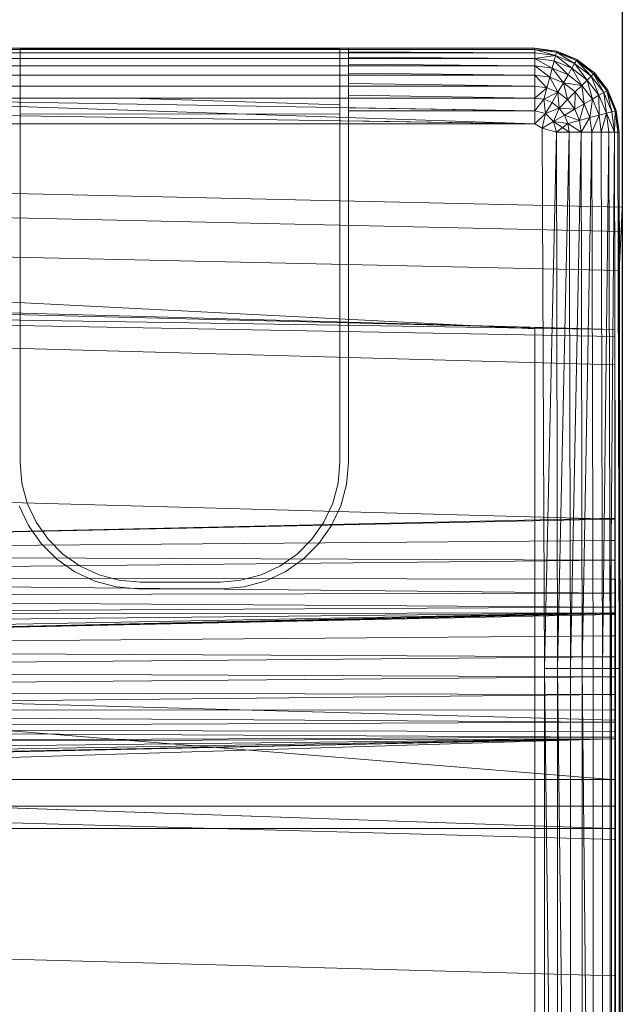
# Model space of a CAD drawing. Header units: metres. Extents: x 391.1 to 427.5, y 12.8 to 28.4.
# Tile 138 of 149: x 407.072 to 407.177, y 27.359 to 27.531. Entities that reach past the tile are written whole.
import ezdxf

# ---------------------------------------------------------------- set-up
doc = ezdxf.new("R2010")
doc.units = ezdxf.units.M
for name, color, linetype, lineweight in [('A-DETL-____-MBND', 7, 'Continuous', 18), ('A-WALL-____-MCUT', 7, 'Continuous', 25), ('A-WALL-____-OTLN', 7, 'Continuous', 25)]:
    doc.layers.add(name, color=color, linetype=linetype, lineweight=lineweight)

# ---------------------------------------------------------------- blocks, each defined once
blk = doc.blocks.new('Family - Evans PA-152028-03_TEL_P0A')
at = {"layer": 'A-WALL-____-MCUT', "color": 253, "true_color": 0xaaaaaa}
blk.add_line((0, 0), (0.8, 0), dxfattribs=at)
at = {"layer": 'A-WALL-____-OTLN', "color": 253, "true_color": 0xaaaaaa}
blk.add_line((0, 0), (0.8, 0), dxfattribs=at)
at = {"layer": 'A-WALL-____-OTLN', "color": 253, "lineweight": 18, "true_color": 0xaaaaaa}
blk.add_line((0, 0), (1.66046, 0), dxfattribs=at)
blk = doc.blocks.new('Family - Inodor PA-152420-03_TEL_P0A')
at = {"layer": 'A-DETL-____-MBND', "color": 253, "true_color": 0xaaaaaa}
for p, q in [((0.57723, 0.40291), (0.71226, 0.40291)), ((0.57723, 0.40291), (0.71226, 0.40291)), ((0.57723, 0.40291), (0.71226, 0.40291)), ((0.71226, 0.40291), (0.57723, 0.40291)), ((0.71226, 0.40271), (0.57723, 0.40271)), ((0.71226, 0.40211), (0.57723, 0.40211)), ((0.62119, 0.4029), (0.67979, 0.4029)), ((0.62265, 0.40271), (0.62265, 0.40281)), ((0.62265, 0.40281), (0.62265, 0.33079)), ((0.62265, 0.40281), (0.67833, 0.40281)), ((0.62265, 0.40211), (0.62265, 0.40271)), ((0.67833, 0.40271), (0.62265, 0.40271)), ((0.62265, 0.40114), (0.62265, 0.40211)), ((0.67833, 0.40211), (0.62265, 0.40211)), ((0.67833, 0.33079), (0.67833, 0.40281)), ((0.67833, 0.40281), (0.67833, 0.40271)), ((0.67833, 0.40271), (0.67833, 0.40211)), ((0.67833, 0.40211), (0.67833, 0.40114)), ((0.67979, 0.4029), (0.67979, 0.40275)), ((0.71226, 0.40271), (0.67979, 0.40275)), ((0.67979, 0.40275), (0.71226, 0.40271)), ((0.67979, 0.40275), (0.67979, 0.40271)), ((0.71226, 0.40271), (0.67979, 0.40271)), ((0.67979, 0.40271), (0.71226, 0.40271)), ((0.67979, 0.40271), (0.67979, 0.40225)), ((0.67979, 0.40225), (0.71226, 0.40211)), ((0.67979, 0.40225), (0.71226, 0.40211)), ((0.67979, 0.40225), (0.67979, 0.40211)), ((0.71226, 0.40211), (0.67979, 0.40211)), ((0.67979, 0.40211), (0.71226, 0.40211)), ((0.67979, 0.40211), (0.67979, 0.40137)), ((0.67979, 0.40137), (0.71226, 0.40114)), ((0.67979, 0.40137), (0.71226, 0.40114)), ((0.67979, 0.40137), (0.67979, 0.40114)), ((0.71226, 0.40291), (0.71226, 0.40271)), ((0.71226, 0.40291), (0.71605, 0.40241)), ((0.71226, 0.40291), (0.71605, 0.40241)), ((0.71226, 0.40291), (0.71605, 0.40241)), ((0.71226, 0.40291), (0.71226, 0.40271)), ((0.71226, 0.40291), (0.716, 0.40221)), ((0.71226, 0.40291), (0.71226, 0.40271)), ((0.71226, 0.40291), (0.71605, 0.40241)), ((0.71226, 0.40291), (0.716, 0.40221)), ((0.716, 0.40221), (0.71226, 0.40271)), ((0.71226, 0.40271), (0.71226, 0.40211)), ((0.716, 0.40221), (0.71226, 0.40271)), ((0.71226, 0.40271), (0.71226, 0.40211)), ((0.71226, 0.40271), (0.716, 0.40221)), ((0.71226, 0.40271), (0.71584, 0.40164)), ((0.71226, 0.40271), (0.71584, 0.40164)), ((0.71226, 0.40271), (0.71226, 0.40211)), ((0.71584, 0.40164), (0.71226, 0.40211)), ((0.71226, 0.40211), (0.71226, 0.40114)), ((0.71584, 0.40164), (0.71226, 0.40211)), ((0.71226, 0.40211), (0.71226, 0.40114)), ((0.71226, 0.40211), (0.71584, 0.40164)), ((0.71226, 0.40211), (0.71226, 0.40114)), ((0.71584, 0.40164), (0.71226, 0.40114)), ((0.71584, 0.40164), (0.71226, 0.40114)), ((0.71584, 0.40164), (0.71559, 0.4007)), ((0.71584, 0.40164), (0.71559, 0.4007)), ((0.71584, 0.40164), (0.71559, 0.4007)), ((0.716, 0.40221), (0.71584, 0.40164)), ((0.716, 0.40221), (0.71584, 0.40164)), ((0.716, 0.40221), (0.71584, 0.40164)), ((0.71918, 0.40025), (0.71584, 0.40164)), ((0.71918, 0.40025), (0.71584, 0.40164)), ((0.71584, 0.40164), (0.7187, 0.39941)), ((0.71584, 0.40164), (0.71918, 0.40025)), ((0.71584, 0.40164), (0.7187, 0.39941)), ((0.71605, 0.40241), (0.716, 0.40221)), ((0.71605, 0.40241), (0.716, 0.40221)), ((0.71605, 0.40241), (0.716, 0.40221)), ((0.71948, 0.40077), (0.716, 0.40221)), ((0.71958, 0.40094), (0.716, 0.40221)), ((0.716, 0.40221), (0.71918, 0.40025)), ((0.716, 0.40221), (0.71958, 0.40094)), ((0.716, 0.40221), (0.71948, 0.40077)), ((0.716, 0.40221), (0.71948, 0.40077)), ((0.716, 0.40221), (0.71918, 0.40025)), ((0.71605, 0.40241), (0.71958, 0.40094)), ((0.71605, 0.40241), (0.71958, 0.40094)), ((0.71605, 0.40241), (0.71958, 0.40094)), ((0.71605, 0.40241), (0.71958, 0.40094)), ((0.71226, 0.40114), (0.57723, 0.40114)), ((0.71226, 0.39982), (0.57723, 0.39982)), ((0.62265, 0.39982), (0.62265, 0.40114)), ((0.67833, 0.40114), (0.62265, 0.40114)), ((0.62265, 0.39819), (0.62265, 0.39982)), ((0.67833, 0.39982), (0.62265, 0.39982)), ((0.67833, 0.40114), (0.67833, 0.39982)), ((0.67833, 0.39982), (0.67833, 0.39819)), ((0.71226, 0.40114), (0.67979, 0.40114)), ((0.67979, 0.40114), (0.71226, 0.40114)), ((0.67979, 0.40114), (0.67979, 0.40013)), ((0.67979, 0.40013), (0.71226, 0.39982)), ((0.67979, 0.40013), (0.71226, 0.39982)), ((0.67979, 0.40013), (0.67979, 0.39982)), ((0.71226, 0.39982), (0.67979, 0.39982)), ((0.67979, 0.39982), (0.71226, 0.39982)), ((0.67979, 0.39982), (0.67979, 0.39858)), ((0.71559, 0.4007), (0.71226, 0.40114)), ((0.71226, 0.40114), (0.71226, 0.39982)), ((0.71559, 0.4007), (0.71226, 0.40114)), ((0.71226, 0.40114), (0.71226, 0.39982)), ((0.71226, 0.40114), (0.71559, 0.4007)), ((0.71226, 0.40114), (0.71525, 0.39942)), ((0.71226, 0.40114), (0.71525, 0.39942)), ((0.71226, 0.40114), (0.71226, 0.39982)), ((0.71525, 0.39942), (0.71226, 0.39982)), ((0.71226, 0.39982), (0.71226, 0.39819)), ((0.71525, 0.39942), (0.71226, 0.39982)), ((0.71226, 0.39982), (0.71226, 0.39819)), ((0.71226, 0.39982), (0.71525, 0.39942)), ((0.71226, 0.39982), (0.71483, 0.39785)), ((0.71226, 0.39982), (0.71483, 0.39785)), ((0.71226, 0.39982), (0.71226, 0.39819)), ((0.71559, 0.4007), (0.71525, 0.39942)), ((0.71559, 0.4007), (0.71525, 0.39942)), ((0.71559, 0.4007), (0.71525, 0.39942)), ((0.7187, 0.39941), (0.71559, 0.4007)), ((0.7187, 0.39941), (0.71559, 0.4007)), ((0.71559, 0.4007), (0.71804, 0.39827)), ((0.71559, 0.4007), (0.7187, 0.39941)), ((0.71559, 0.4007), (0.71804, 0.39827)), ((0.71918, 0.40025), (0.7187, 0.39941)), ((0.71918, 0.40025), (0.7187, 0.39941)), ((0.71918, 0.40025), (0.7187, 0.39941)), ((0.71948, 0.40077), (0.71918, 0.40025)), ((0.71948, 0.40077), (0.71918, 0.40025)), ((0.71948, 0.40077), (0.71918, 0.40025)), ((0.72205, 0.39805), (0.71918, 0.40025)), ((0.72205, 0.39805), (0.71918, 0.40025)), ((0.71918, 0.40025), (0.72136, 0.39736)), ((0.71918, 0.40025), (0.72205, 0.39805)), ((0.71918, 0.40025), (0.72136, 0.39736)), ((0.71958, 0.40094), (0.71948, 0.40077)), ((0.71958, 0.40094), (0.71948, 0.40077)), ((0.71958, 0.40094), (0.71948, 0.40077)), ((0.72247, 0.39847), (0.71948, 0.40077)), ((0.72262, 0.39862), (0.71948, 0.40077)), ((0.71948, 0.40077), (0.72205, 0.39805)), ((0.71948, 0.40077), (0.72262, 0.39862)), ((0.71948, 0.40077), (0.72247, 0.39847)), ((0.71948, 0.40077), (0.72247, 0.39847)), ((0.71948, 0.40077), (0.72205, 0.39805)), ((0.71958, 0.40094), (0.72262, 0.39862)), ((0.71958, 0.40094), (0.72262, 0.39862)), ((0.71958, 0.40094), (0.72262, 0.39862)), ((0.71958, 0.40094), (0.72262, 0.39862)), ((0.71226, 0.39819), (0.57723, 0.39819)), ((0.62265, 0.39631), (0.62265, 0.39819)), ((0.67833, 0.39819), (0.62265, 0.39819)), ((0.67833, 0.39819), (0.67833, 0.39631)), ((0.67979, 0.39858), (0.71226, 0.39819)), ((0.67979, 0.39858), (0.71226, 0.39819)), ((0.67979, 0.39858), (0.67979, 0.39819)), ((0.71226, 0.39819), (0.67979, 0.39819)), ((0.67979, 0.39819), (0.71226, 0.39819)), ((0.67979, 0.39819), (0.67979, 0.39676)), ((0.71483, 0.39785), (0.71226, 0.39819)), ((0.71226, 0.39819), (0.71226, 0.39631)), ((0.71483, 0.39785), (0.71226, 0.39819)), ((0.71226, 0.39819), (0.71226, 0.39631)), ((0.71226, 0.39819), (0.71483, 0.39785)), ((0.71226, 0.39819), (0.71434, 0.39603)), ((0.71226, 0.39819), (0.71434, 0.39603)), ((0.71226, 0.39819), (0.71226, 0.39631)), ((0.71525, 0.39942), (0.71483, 0.39785)), ((0.71525, 0.39942), (0.71483, 0.39785)), ((0.71525, 0.39942), (0.71483, 0.39785)), ((0.71804, 0.39827), (0.71525, 0.39942)), ((0.71804, 0.39827), (0.71525, 0.39942)), ((0.71525, 0.39942), (0.71804, 0.39827)), ((0.71525, 0.39942), (0.71722, 0.39686)), ((0.71525, 0.39942), (0.71722, 0.39686)), ((0.71804, 0.39827), (0.71722, 0.39686)), ((0.71804, 0.39827), (0.71722, 0.39686)), ((0.71804, 0.39827), (0.71722, 0.39686)), ((0.7187, 0.39941), (0.71804, 0.39827)), ((0.7187, 0.39941), (0.71804, 0.39827)), ((0.7187, 0.39941), (0.71804, 0.39827)), ((0.72043, 0.39643), (0.71804, 0.39827)), ((0.72043, 0.39643), (0.71804, 0.39827)), ((0.71804, 0.39827), (0.72043, 0.39643)), ((0.72136, 0.39736), (0.7187, 0.39941)), ((0.72136, 0.39736), (0.7187, 0.39941)), ((0.7187, 0.39941), (0.72043, 0.39643)), ((0.7187, 0.39941), (0.72136, 0.39736)), ((0.7187, 0.39941), (0.72043, 0.39643)), ((0.72205, 0.39805), (0.72136, 0.39736)), ((0.72205, 0.39805), (0.72136, 0.39736)), ((0.72205, 0.39805), (0.72136, 0.39736)), ((0.72247, 0.39847), (0.72205, 0.39805)), ((0.72247, 0.39847), (0.72205, 0.39805)), ((0.72247, 0.39847), (0.72205, 0.39805)), ((0.72425, 0.39518), (0.72205, 0.39805)), ((0.72425, 0.39518), (0.72205, 0.39805)), ((0.72205, 0.39805), (0.72341, 0.3947)), ((0.72205, 0.39805), (0.72425, 0.39518)), ((0.72205, 0.39805), (0.72341, 0.3947)), ((0.72262, 0.39862), (0.72247, 0.39847)), ((0.72262, 0.39862), (0.72247, 0.39847)), ((0.72262, 0.39862), (0.72247, 0.39847)), ((0.72477, 0.39548), (0.72247, 0.39847)), ((0.72477, 0.39548), (0.72247, 0.39847)), ((0.72247, 0.39847), (0.72425, 0.39518)), ((0.72247, 0.39847), (0.72477, 0.39548)), ((0.72247, 0.39847), (0.72425, 0.39518)), ((0.72262, 0.39862), (0.72494, 0.39558)), ((0.72262, 0.39862), (0.72494, 0.39558)), ((0.72262, 0.39862), (0.72494, 0.39558)), ((0.72262, 0.39862), (0.72477, 0.39548)), ((0.72262, 0.39862), (0.72494, 0.39558)), ((0.72262, 0.39862), (0.72477, 0.39548)), ((0.71226, 0.39631), (0.57723, 0.39631)), ((0.62265, 0.39424), (0.62265, 0.39631)), ((0.67833, 0.39631), (0.62265, 0.39631)), ((0.67833, 0.39631), (0.67833, 0.39423)), ((0.67979, 0.39676), (0.71226, 0.39631)), ((0.67979, 0.39676), (0.71226, 0.39631)), ((0.67979, 0.39676), (0.67979, 0.39631)), ((0.71226, 0.39631), (0.67979, 0.39631)), ((0.67979, 0.39631), (0.71226, 0.39631)), ((0.67979, 0.39631), (0.67979, 0.39473)), ((0.71434, 0.39603), (0.71226, 0.39631)), ((0.71226, 0.39631), (0.71226, 0.39423)), ((0.71434, 0.39603), (0.71226, 0.39631)), ((0.71226, 0.39631), (0.71226, 0.39423)), ((0.71226, 0.39631), (0.71434, 0.39603)), ((0.71226, 0.39631), (0.71226, 0.39423)), ((0.71483, 0.39785), (0.71434, 0.39603)), ((0.71483, 0.39785), (0.71434, 0.39603)), ((0.71483, 0.39785), (0.71434, 0.39603)), ((0.71722, 0.39686), (0.71483, 0.39785)), ((0.71722, 0.39686), (0.71483, 0.39785)), ((0.71483, 0.39785), (0.71722, 0.39686)), ((0.71483, 0.39785), (0.71628, 0.39523)), ((0.71483, 0.39785), (0.71628, 0.39523)), ((0.71722, 0.39686), (0.71628, 0.39523)), ((0.71722, 0.39686), (0.71628, 0.39523)), ((0.71722, 0.39686), (0.71628, 0.39523)), ((0.71928, 0.39528), (0.71722, 0.39686)), ((0.72043, 0.39643), (0.71722, 0.39686)), ((0.71722, 0.39686), (0.72043, 0.39643)), ((0.71722, 0.39686), (0.71928, 0.39528)), ((0.71722, 0.39686), (0.71928, 0.39528)), ((0.71722, 0.39686), (0.71795, 0.39395)), ((0.71722, 0.39686), (0.71795, 0.39395)), ((0.72043, 0.39643), (0.71928, 0.39528)), ((0.72043, 0.39643), (0.71928, 0.39528)), ((0.72043, 0.39643), (0.71928, 0.39528)), ((0.72136, 0.39736), (0.72043, 0.39643)), ((0.72136, 0.39736), (0.72043, 0.39643)), ((0.72136, 0.39736), (0.72043, 0.39643)), ((0.72227, 0.39404), (0.72043, 0.39643)), ((0.72227, 0.39404), (0.72043, 0.39643)), ((0.72043, 0.39643), (0.72086, 0.39322)), ((0.72043, 0.39643), (0.72227, 0.39404)), ((0.72043, 0.39643), (0.72086, 0.39322)), ((0.72341, 0.3947), (0.72136, 0.39736)), ((0.72341, 0.3947), (0.72136, 0.39736)), ((0.72136, 0.39736), (0.72227, 0.39404)), ((0.72136, 0.39736), (0.72341, 0.3947)), ((0.72136, 0.39736), (0.72227, 0.39404)), ((0.67979, 0.39473), (0.71226, 0.39423)), ((0.67979, 0.39473), (0.71226, 0.39423)), ((0.67979, 0.39473), (0.67979, 0.39423)), ((0.71434, 0.39603), (0.71226, 0.39423)), ((0.71434, 0.39603), (0.71226, 0.39423)), ((0.7138, 0.39402), (0.71434, 0.39603)), ((0.71434, 0.39603), (0.7138, 0.39402)), ((0.71434, 0.39603), (0.7138, 0.39402)), ((0.71628, 0.39523), (0.7138, 0.39402)), ((0.71628, 0.39523), (0.7138, 0.39402)), ((0.71628, 0.39523), (0.71434, 0.39603)), ((0.71628, 0.39523), (0.71434, 0.39603)), ((0.71434, 0.39603), (0.71628, 0.39523)), ((0.71628, 0.39523), (0.71524, 0.39343)), ((0.71628, 0.39523), (0.71524, 0.39343)), ((0.71628, 0.39523), (0.71524, 0.39343)), ((0.71795, 0.39395), (0.71628, 0.39523)), ((0.71795, 0.39395), (0.71628, 0.39523)), ((0.71628, 0.39523), (0.71795, 0.39395)), ((0.71628, 0.39523), (0.71648, 0.39248)), ((0.71628, 0.39523), (0.71648, 0.39248)), ((0.71928, 0.39528), (0.71795, 0.39395)), ((0.71928, 0.39528), (0.71795, 0.39395)), ((0.71928, 0.39528), (0.71795, 0.39395)), ((0.71928, 0.39528), (0.71923, 0.39228)), ((0.71928, 0.39528), (0.71923, 0.39228)), ((0.72086, 0.39322), (0.71928, 0.39528)), ((0.72086, 0.39322), (0.71928, 0.39528)), ((0.71928, 0.39528), (0.72086, 0.39322)), ((0.72341, 0.3947), (0.72227, 0.39404)), ((0.72341, 0.3947), (0.72227, 0.39404)), ((0.72341, 0.3947), (0.72227, 0.39404)), ((0.72425, 0.39518), (0.72341, 0.3947)), ((0.72425, 0.39518), (0.72341, 0.3947)), ((0.72425, 0.39518), (0.72341, 0.3947)), ((0.7247, 0.39159), (0.72341, 0.3947)), ((0.7247, 0.39159), (0.72341, 0.3947)), ((0.72341, 0.3947), (0.72342, 0.39125)), ((0.72341, 0.3947), (0.7247, 0.39159)), ((0.72341, 0.3947), (0.72342, 0.39125)), ((0.72477, 0.39548), (0.72425, 0.39518)), ((0.72477, 0.39548), (0.72425, 0.39518)), ((0.72477, 0.39548), (0.72425, 0.39518)), ((0.72564, 0.39184), (0.72425, 0.39518)), ((0.72564, 0.39184), (0.72425, 0.39518)), ((0.72425, 0.39518), (0.7247, 0.39159)), ((0.72425, 0.39518), (0.72564, 0.39184)), ((0.72425, 0.39518), (0.7247, 0.39159)), ((0.72494, 0.39558), (0.72477, 0.39548)), ((0.72494, 0.39558), (0.72477, 0.39548)), ((0.72494, 0.39558), (0.72477, 0.39548)), ((0.72621, 0.392), (0.72477, 0.39548)), ((0.72621, 0.392), (0.72477, 0.39548)), ((0.72477, 0.39548), (0.72564, 0.39184)), ((0.72477, 0.39548), (0.72621, 0.392)), ((0.72477, 0.39548), (0.72564, 0.39184)), ((0.72494, 0.39558), (0.72641, 0.39205)), ((0.72494, 0.39558), (0.72641, 0.39205)), ((0.72494, 0.39558), (0.72641, 0.39205)), ((0.72494, 0.39558), (0.72621, 0.392)), ((0.72494, 0.39558), (0.72641, 0.39205)), ((0.72494, 0.39558), (0.72621, 0.392)), ((0.71226, 0.39423), (0.57723, 0.39423)), ((0.71226, 0.39201), (0.57723, 0.39423)), ((0.71226, 0.38973), (0.57723, 0.39423)), ((0.62265, 0.39149), (0.62265, 0.39424)), ((0.64166, 0.39423), (0.62265, 0.39424)), ((0.67833, 0.39307), (0.64166, 0.39423)), ((0.67833, 0.39423), (0.64166, 0.39423)), ((0.67833, 0.39423), (0.67833, 0.39307)), ((0.67833, 0.39307), (0.67833, 0.39144)), ((0.71226, 0.39423), (0.67979, 0.39423)), ((0.67979, 0.39423), (0.71226, 0.39423)), ((0.67979, 0.39423), (0.67979, 0.39254)), ((0.7138, 0.39402), (0.71226, 0.39423)), ((0.71226, 0.39423), (0.71226, 0.39201)), ((0.7138, 0.39402), (0.71226, 0.39423)), ((0.71226, 0.39423), (0.71226, 0.39201)), ((0.71226, 0.39423), (0.7138, 0.39402)), ((0.71226, 0.39423), (0.71226, 0.39201)), ((0.7138, 0.39402), (0.71226, 0.39201)), ((0.7138, 0.39402), (0.71226, 0.39201)), ((0.7138, 0.39402), (0.71226, 0.39201)), ((0.71524, 0.39343), (0.7138, 0.39402)), ((0.71413, 0.39151), (0.7138, 0.39402)), ((0.71524, 0.39343), (0.7138, 0.39402)), ((0.7138, 0.39402), (0.71524, 0.39343)), ((0.7138, 0.39402), (0.71413, 0.39151)), ((0.7138, 0.39402), (0.71413, 0.39151)), ((0.71524, 0.39343), (0.71413, 0.39151)), ((0.71524, 0.39343), (0.71413, 0.39151)), ((0.71524, 0.39343), (0.71413, 0.39151)), ((0.71648, 0.39248), (0.71524, 0.39343)), ((0.71648, 0.39248), (0.71524, 0.39343)), ((0.71524, 0.39343), (0.71648, 0.39248)), ((0.71795, 0.39395), (0.71648, 0.39248)), ((0.71795, 0.39395), (0.71648, 0.39248)), ((0.71795, 0.39395), (0.71648, 0.39248)), ((0.71923, 0.39228), (0.71795, 0.39395)), ((0.71923, 0.39228), (0.71795, 0.39395)), ((0.71795, 0.39395), (0.71923, 0.39228)), ((0.72086, 0.39322), (0.71923, 0.39228)), ((0.72086, 0.39322), (0.71923, 0.39228)), ((0.72086, 0.39322), (0.71923, 0.39228)), ((0.72086, 0.39322), (0.72003, 0.39034)), ((0.72086, 0.39322), (0.72003, 0.39034)), ((0.72227, 0.39404), (0.72086, 0.39322)), ((0.72227, 0.39404), (0.72086, 0.39322)), ((0.72227, 0.39404), (0.72086, 0.39322)), ((0.72185, 0.39083), (0.72086, 0.39322)), ((0.72185, 0.39083), (0.72086, 0.39322)), ((0.72086, 0.39322), (0.72185, 0.39083)), ((0.72227, 0.39404), (0.72185, 0.39083)), ((0.72227, 0.39404), (0.72185, 0.39083)), ((0.72342, 0.39125), (0.72227, 0.39404)), ((0.72342, 0.39125), (0.72227, 0.39404)), ((0.72227, 0.39404), (0.72342, 0.39125)), ((0.71226, 0.38973), (0.57626, 0.39188)), ((0.62265, 0.33079), (0.62265, 0.39149)), ((0.67833, 0.39144), (0.62265, 0.39149)), ((0.67833, 0.39144), (0.67833, 0.33079)), ((0.67979, 0.39254), (0.71226, 0.39201)), ((0.67979, 0.39254), (0.71226, 0.39201)), ((0.67979, 0.39254), (0.67979, 0.39198)), ((0.71226, 0.39201), (0.67979, 0.39198)), ((0.67979, 0.39198), (0.71226, 0.39201)), ((0.67979, 0.39198), (0.67979, 0.39024)), ((0.71226, 0.39201), (0.71226, 0.38973)), ((0.71413, 0.39151), (0.71226, 0.39201)), ((0.71413, 0.39151), (0.71226, 0.39201)), ((0.71226, 0.39201), (0.71226, 0.38973)), ((0.71226, 0.39201), (0.71413, 0.39151)), ((0.71226, 0.39201), (0.71226, 0.38973)), ((0.71413, 0.39151), (0.71226, 0.38973)), ((0.71413, 0.39151), (0.71226, 0.38973)), ((0.71413, 0.39151), (0.71226, 0.38973)), ((0.71353, 0.38899), (0.71413, 0.39151)), ((0.71413, 0.39151), (0.71353, 0.38899)), ((0.71413, 0.39151), (0.71353, 0.38899)), ((0.71648, 0.39248), (0.71413, 0.39151)), ((0.71648, 0.39248), (0.71413, 0.39151)), ((0.71648, 0.39248), (0.71413, 0.39151)), ((0.71551, 0.39013), (0.71413, 0.39151)), ((0.71551, 0.39013), (0.71413, 0.39151)), ((0.71413, 0.39151), (0.71551, 0.39013)), ((0.71648, 0.39248), (0.71551, 0.39013)), ((0.71648, 0.39248), (0.71551, 0.39013)), ((0.71648, 0.39248), (0.71551, 0.39013)), ((0.71743, 0.39124), (0.71551, 0.39013)), ((0.71743, 0.39124), (0.71551, 0.39013)), ((0.71743, 0.39124), (0.71551, 0.39013)), ((0.71743, 0.39124), (0.71648, 0.39248)), ((0.71923, 0.39228), (0.71648, 0.39248)), ((0.71648, 0.39248), (0.71923, 0.39228)), ((0.71648, 0.39248), (0.71743, 0.39124)), ((0.71648, 0.39248), (0.71743, 0.39124)), ((0.71923, 0.39228), (0.71743, 0.39124)), ((0.71923, 0.39228), (0.71743, 0.39124)), ((0.71923, 0.39228), (0.71743, 0.39124)), ((0.71802, 0.3898), (0.71743, 0.39124)), ((0.72003, 0.39034), (0.71743, 0.39124)), ((0.71743, 0.39124), (0.72003, 0.39034)), ((0.71743, 0.39124), (0.71802, 0.3898)), ((0.71743, 0.39124), (0.71802, 0.3898)), ((0.72003, 0.39034), (0.71923, 0.39228)), ((0.72003, 0.39034), (0.71923, 0.39228)), ((0.71923, 0.39228), (0.72003, 0.39034)), ((0.72342, 0.39125), (0.72185, 0.39083)), ((0.72342, 0.39125), (0.72185, 0.39083)), ((0.72342, 0.39125), (0.72185, 0.39083)), ((0.72342, 0.39125), (0.72219, 0.38826)), ((0.72342, 0.39125), (0.72219, 0.38826)), ((0.7247, 0.39159), (0.72342, 0.39125)), ((0.7247, 0.39159), (0.72342, 0.39125)), ((0.7247, 0.39159), (0.72342, 0.39125)), ((0.72382, 0.38826), (0.72342, 0.39125)), ((0.72382, 0.38826), (0.72342, 0.39125)), ((0.72342, 0.39125), (0.72382, 0.38826)), ((0.7247, 0.39159), (0.72382, 0.38826)), ((0.7247, 0.39159), (0.72382, 0.38826)), ((0.72564, 0.39184), (0.7247, 0.39159)), ((0.72564, 0.39184), (0.7247, 0.39159)), ((0.72564, 0.39184), (0.7247, 0.39159)), ((0.72514, 0.38826), (0.7247, 0.39159)), ((0.72611, 0.38826), (0.7247, 0.39159)), ((0.7247, 0.39159), (0.72611, 0.38826)), ((0.7247, 0.39159), (0.72514, 0.38826)), ((0.7247, 0.39159), (0.72514, 0.38826)), ((0.72621, 0.392), (0.72564, 0.39184)), ((0.72621, 0.392), (0.72564, 0.39184)), ((0.72621, 0.392), (0.72564, 0.39184)), ((0.72611, 0.38826), (0.72564, 0.39184)), ((0.72611, 0.38826), (0.72564, 0.39184)), ((0.72564, 0.39184), (0.72611, 0.38826)), ((0.72621, 0.392), (0.72611, 0.38826)), ((0.72621, 0.392), (0.72611, 0.38826)), ((0.72641, 0.39205), (0.72621, 0.392)), ((0.72641, 0.39205), (0.72621, 0.392)), ((0.72641, 0.39205), (0.72621, 0.392)), ((0.72671, 0.38826), (0.72621, 0.392)), ((0.72671, 0.38826), (0.72621, 0.392)), ((0.72621, 0.392), (0.72671, 0.38826)), ((0.72641, 0.39205), (0.72691, 0.38826)), ((0.72641, 0.39205), (0.72691, 0.38826)), ((0.72641, 0.39205), (0.72691, 0.38826)), ((0.72641, 0.39205), (0.72671, 0.38826)), ((0.72641, 0.39205), (0.72691, 0.38826)), ((0.72641, 0.39205), (0.72671, 0.38826)), ((0.71226, 0.38973), (0.57723, 0.38973)), ((0.67979, 0.39024), (0.71226, 0.38973)), ((0.67979, 0.39024), (0.71226, 0.38973)), ((0.67979, 0.39024), (0.67979, 0.38973)), ((0.71226, 0.38973), (0.67979, 0.38973)), ((0.67979, 0.38973), (0.71226, 0.38973)), ((0.67979, 0.38973), (0.67979, 0.38917)), ((0.71353, 0.38899), (0.71226, 0.38973)), ((0.71353, 0.38899), (0.71226, 0.38973)), ((0.71226, 0.38973), (0.71353, 0.38899)), ((0.71551, 0.39013), (0.71353, 0.38899)), ((0.71551, 0.39013), (0.71353, 0.38899)), ((0.71802, 0.3898), (0.71551, 0.39013)), ((0.71601, 0.38826), (0.71551, 0.39013)), ((0.71802, 0.3898), (0.71551, 0.39013)), ((0.71802, 0.3898), (0.71551, 0.39013)), ((0.71823, 0.38826), (0.71551, 0.39013)), ((0.71802, 0.3898), (0.71601, 0.38826)), ((0.72003, 0.39034), (0.71802, 0.3898)), ((0.72003, 0.39034), (0.71802, 0.3898)), ((0.72003, 0.39034), (0.71802, 0.3898)), ((0.71823, 0.38826), (0.71802, 0.3898)), ((0.72031, 0.38826), (0.71802, 0.3898)), ((0.71802, 0.3898), (0.71823, 0.38826)), ((0.71802, 0.3898), (0.72031, 0.38826)), ((0.71802, 0.3898), (0.71823, 0.38826)), ((0.72185, 0.39083), (0.72003, 0.39034)), ((0.72185, 0.39083), (0.72003, 0.39034)), ((0.72185, 0.39083), (0.72003, 0.39034)), ((0.72031, 0.38826), (0.72003, 0.39034)), ((0.72031, 0.38826), (0.72003, 0.39034)), ((0.72003, 0.39034), (0.72031, 0.38826)), ((0.72185, 0.39083), (0.72031, 0.38826)), ((0.72185, 0.39083), (0.72031, 0.38826)), ((0.72219, 0.38826), (0.72185, 0.39083)), ((0.72219, 0.38826), (0.72185, 0.39083)), ((0.72185, 0.39083), (0.72219, 0.38826)), ((0.67979, 0.38917), (0.67979, 0.33073)), ((0.71601, 0.38826), (0.71353, 0.38899)), ((0.71353, 0.38899), (0.71393, 0.29485)), ((0.71353, 0.38899), (0.71393, 0.29485)), ((0.71601, 0.38826), (0.71353, 0.38899)), ((0.71393, 0.29485), (0.71353, 0.38899)), ((0.71601, 0.38826), (0.71393, 0.29485)), ((0.71601, 0.38826), (0.71393, 0.29485)), ((0.71601, 0.38826), (0.71393, 0.29485)), ((0.71823, 0.38826), (0.71601, 0.38826)), ((0.71621, 0.29485), (0.71601, 0.38826)), ((0.71823, 0.38826), (0.71601, 0.38826)), ((0.71621, 0.29485), (0.71601, 0.38826)), ((0.71601, 0.38826), (0.71621, 0.29485)), ((0.71823, 0.38826), (0.71621, 0.29485)), ((0.71823, 0.38826), (0.71621, 0.29485)), ((0.72031, 0.38826), (0.71823, 0.38826)), ((0.71843, 0.29485), (0.71823, 0.38826)), ((0.72031, 0.38826), (0.71823, 0.38826)), ((0.72031, 0.38826), (0.71823, 0.38826)), ((0.71843, 0.29485), (0.71823, 0.38826)), ((0.71823, 0.38826), (0.71843, 0.29485)), ((0.72031, 0.38826), (0.71843, 0.29485)), ((0.72031, 0.38826), (0.71843, 0.29485)), ((0.72219, 0.38826), (0.72031, 0.38826)), ((0.72051, 0.29485), (0.72031, 0.38826)), ((0.72219, 0.38826), (0.72031, 0.38826)), ((0.72219, 0.38826), (0.72031, 0.38826)), ((0.72051, 0.29485), (0.72031, 0.38826)), ((0.72031, 0.38826), (0.72051, 0.29485)), ((0.72219, 0.38826), (0.72051, 0.29485)), ((0.72219, 0.38826), (0.72051, 0.29485)), ((0.72382, 0.38826), (0.72219, 0.38826)), ((0.72239, 0.29485), (0.72219, 0.38826)), ((0.72382, 0.38826), (0.72219, 0.38826)), ((0.72382, 0.38826), (0.72219, 0.38826)), ((0.72239, 0.29485), (0.72219, 0.38826)), ((0.72219, 0.38826), (0.72239, 0.29485)), ((0.72514, 0.38826), (0.72382, 0.38826)), ((0.72402, 0.29485), (0.72382, 0.38826)), ((0.72514, 0.38826), (0.72382, 0.38826)), ((0.72514, 0.38826), (0.72382, 0.38826)), ((0.72402, 0.29485), (0.72382, 0.38826)), ((0.72382, 0.38826), (0.72402, 0.29485)), ((0.72514, 0.38826), (0.72402, 0.29485)), ((0.72514, 0.38826), (0.72402, 0.29485)), ((0.72611, 0.38826), (0.72514, 0.38826)), ((0.72534, 0.29485), (0.72514, 0.38826)), ((0.72611, 0.38826), (0.72514, 0.38826)), ((0.72611, 0.38826), (0.72514, 0.38826)), ((0.72534, 0.29485), (0.72514, 0.38826)), ((0.72514, 0.38826), (0.72534, 0.29485)), ((0.72611, 0.38826), (0.72534, 0.29485)), ((0.72611, 0.38826), (0.72534, 0.29485)), ((0.72671, 0.38826), (0.72611, 0.38826)), ((0.72631, 0.29485), (0.72611, 0.38826)), ((0.72671, 0.38826), (0.72611, 0.38826)), ((0.72671, 0.38826), (0.72611, 0.38826)), ((0.72631, 0.29485), (0.72611, 0.38826)), ((0.72611, 0.38826), (0.72631, 0.29485)), ((0.72691, 0.38826), (0.72671, 0.38826)), ((0.72691, 0.29485), (0.72671, 0.38826)), ((0.72691, 0.38826), (0.72671, 0.38826)), ((0.72691, 0.38826), (0.72671, 0.38826)), ((0.72691, 0.29485), (0.72671, 0.38826)), ((0.72671, 0.38826), (0.72691, 0.29485)), ((0.72691, 0.38826), (0.72711, 0.29485)), ((0.72691, 0.38826), (0.72691, 0.01465)), ((0.72691, 0.38826), (0.72691, 0.01465)), ((0.72691, 0.38826), (0.72691, 0.29485)), ((0.72691, 0.38826), (0.72711, 0.29485)), ((0.72691, 0.38826), (0.72691, 0.29485)), ((0.72747, 0.37522), (0.40793, 0.38234)), ((0.72747, 0.37522), (0.40793, 0.38234)), ((0.72725, 0.371), (0.40776, 0.37812)), ((0.72725, 0.371), (0.40776, 0.37812)), ((0.72725, 0.371), (0.72747, 0.37522)), ((0.72747, 0.37522), (0.72725, 0.371)), ((0.72747, 0.371), (0.72747, 0.37522)), ((0.72747, 0.37522), (0.72747, 0.371)), ((0.72691, 0.36417), (0.40749, 0.37128)), ((0.72691, 0.36417), (0.40749, 0.37128)), ((0.72691, 0.36417), (0.72725, 0.371)), ((0.72725, 0.371), (0.72691, 0.36417)), ((0.72747, 0.371), (0.72747, 0.36417)), ((0.72747, 0.36417), (0.72747, 0.371)), ((0.21652, 0.36797), (0.7262, 0.35389)), ((0.7262, 0.35389), (0.21652, 0.36678)), ((0.72691, 0.03582), (0.72691, 0.36417)), ((0.72691, 0.36417), (0.72691, 0.03582)), ((0.72747, 0.36417), (0.72747, 0.03582)), ((0.72747, 0.03582), (0.72747, 0.36417)), ((0.54781, 0.3624), (0.71226, 0.35403)), ((0.7262, 0.35389), (0.21652, 0.36184)), ((0.7262, 0.35271), (0.21652, 0.36184)), ((0.7262, 0.34776), (0.21652, 0.36184)), ((0.71226, 0.35403), (0.57586, 0.36098)), ((0.71226, 0.05064), (0.71226, 0.35403)), ((0.71226, 0.05064), (0.71226, 0.35403)), ((0.7262, 0.35389), (0.7262, 0.35271)), ((0.7262, 0.35271), (0.7262, 0.34776)), ((0.7262, 0.34776), (0.7262, 0.32087)), ((0.7262, 0.32087), (0.21652, 0.33495)), ((0.62265, 0.33079), (0.62297, 0.32716)), ((0.62297, 0.32716), (0.62265, 0.33079)), ((0.67801, 0.32716), (0.67833, 0.33079)), ((0.67833, 0.33079), (0.67801, 0.32716)), ((0.67979, 0.33073), (0.67946, 0.32692)), ((0.62297, 0.32716), (0.62391, 0.32365)), ((0.62391, 0.32365), (0.62297, 0.32716)), ((0.67707, 0.32365), (0.67801, 0.32716)), ((0.67801, 0.32716), (0.67707, 0.32365)), ((0.67946, 0.32692), (0.67847, 0.32322)), ((0.62251, 0.32322), (0.62413, 0.31974)), ((0.62391, 0.32365), (0.62545, 0.32035)), ((0.62545, 0.32035), (0.62391, 0.32365)), ((0.67553, 0.32035), (0.67707, 0.32365)), ((0.67707, 0.32365), (0.67553, 0.32035)), ((0.67847, 0.32322), (0.67714, 0.32038)), ((0.44565, 0.31489), (0.7262, 0.32102)), ((0.72555, 0.32088), (0.44565, 0.31489)), ((0.72555, 0.32088), (0.44565, 0.31489)), ((0.72555, 0.32088), (0.7262, 0.3209)), ((0.72555, 0.32088), (0.7262, 0.3209)), ((0.7262, 0.32089), (0.72555, 0.32088)), ((0.72555, 0.32088), (0.7262, 0.32089)), ((0.7262, 0.32088), (0.72555, 0.32088)), ((0.72555, 0.31713), (0.72555, 0.32088)), ((0.7262, 0.32088), (0.72555, 0.32088)), ((0.72555, 0.32088), (0.72555, 0.31713)), ((0.7262, 0.3209), (0.7262, 0.32102)), ((0.7262, 0.32089), (0.7262, 0.3209)), ((0.7262, 0.32088), (0.7262, 0.32089)), ((0.7262, 0.31714), (0.7262, 0.32088)), ((0.7262, 0.32087), (0.7262, 0.28584)), ((0.62413, 0.31974), (0.62633, 0.31661)), ((0.62545, 0.32035), (0.62754, 0.31737)), ((0.62754, 0.31737), (0.62545, 0.32035)), ((0.67344, 0.31737), (0.67553, 0.32035)), ((0.67553, 0.32035), (0.67344, 0.31737)), ((0.67465, 0.31661), (0.67685, 0.31974)), ((0.67699, 0.32006), (0.67685, 0.31974)), ((0.67714, 0.32038), (0.67699, 0.32006)), ((0.62754, 0.31737), (0.63011, 0.31479)), ((0.63011, 0.31479), (0.62754, 0.31737)), ((0.67087, 0.31479), (0.67344, 0.31737)), ((0.67344, 0.31737), (0.67087, 0.31479)), ((0.72555, 0.31713), (0.44565, 0.31489)), ((0.72555, 0.31713), (0.44565, 0.31489)), ((0.62633, 0.31661), (0.62904, 0.3139)), ((0.67194, 0.3139), (0.67465, 0.31661)), ((0.7262, 0.31714), (0.72555, 0.31713)), ((0.72555, 0.31713), (0.7262, 0.31714)), ((0.7262, 0.31713), (0.72555, 0.31713)), ((0.7262, 0.31712), (0.72555, 0.31713)), ((0.72555, 0.31713), (0.7262, 0.31713)), ((0.72555, 0.31713), (0.72555, 0.31371)), ((0.72555, 0.31371), (0.72555, 0.31713)), ((0.7262, 0.31712), (0.72555, 0.31713)), ((0.7262, 0.31713), (0.7262, 0.31714)), ((0.7262, 0.31712), (0.7262, 0.31713)), ((0.7262, 0.31371), (0.7262, 0.31712)), ((0.72555, 0.31371), (0.44565, 0.31489)), ((0.44565, 0.31489), (0.72555, 0.31371)), ((0.62904, 0.3139), (0.63217, 0.3117)), ((0.63011, 0.31479), (0.63309, 0.31271)), ((0.63309, 0.31271), (0.63011, 0.31479)), ((0.66789, 0.31271), (0.67087, 0.31479)), ((0.67087, 0.31479), (0.66789, 0.31271)), ((0.6688, 0.3117), (0.67194, 0.3139)), ((0.72555, 0.31371), (0.44566, 0.31079)), ((0.72555, 0.31371), (0.44566, 0.31079)), ((0.63309, 0.31271), (0.63639, 0.31117)), ((0.63639, 0.31117), (0.63309, 0.31271)), ((0.66459, 0.31117), (0.66789, 0.31271)), ((0.66789, 0.31271), (0.66459, 0.31117)), ((0.7262, 0.31371), (0.72555, 0.31371)), ((0.7262, 0.31371), (0.72555, 0.31371)), ((0.72555, 0.31371), (0.7262, 0.31371)), ((0.72555, 0.31043), (0.72555, 0.31371)), ((0.7262, 0.31371), (0.72555, 0.31371)), ((0.72555, 0.31371), (0.72555, 0.31043)), ((0.7262, 0.31371), (0.7262, 0.31371)), ((0.7262, 0.31044), (0.7262, 0.31371)), ((0.72555, 0.31043), (0.44566, 0.31079)), ((0.44566, 0.31079), (0.72555, 0.31043)), ((0.44566, 0.31079), (0.72555, 0.30799)), ((0.44566, 0.31079), (0.72555, 0.30799)), ((0.63217, 0.3117), (0.63565, 0.31008)), ((0.63639, 0.31117), (0.6399, 0.31023)), ((0.6399, 0.31023), (0.63639, 0.31117)), ((0.66107, 0.31023), (0.66459, 0.31117)), ((0.66459, 0.31117), (0.66107, 0.31023)), ((0.66533, 0.31008), (0.6688, 0.3117)), ((0.63565, 0.31008), (0.63935, 0.30909)), ((0.63935, 0.30909), (0.64316, 0.30876)), ((0.6399, 0.31023), (0.64353, 0.30991)), ((0.64353, 0.30991), (0.6399, 0.31023)), ((0.64316, 0.30876), (0.65781, 0.30876)), ((0.64353, 0.30991), (0.65745, 0.30991)), ((0.65745, 0.30991), (0.64353, 0.30991)), ((0.65745, 0.30991), (0.66107, 0.31023)), ((0.66107, 0.31023), (0.65745, 0.30991)), ((0.65781, 0.30876), (0.66163, 0.30909)), ((0.66163, 0.30909), (0.66533, 0.31008)), ((0.7262, 0.31044), (0.72555, 0.31043)), ((0.7262, 0.31044), (0.72555, 0.31043)), ((0.72555, 0.30799), (0.72555, 0.31043)), ((0.72555, 0.31043), (0.72555, 0.30799)), ((0.7262, 0.30801), (0.7262, 0.31044)), ((0.72555, 0.30799), (0.44566, 0.30737)), ((0.72555, 0.30799), (0.44566, 0.30737)), ((0.72555, 0.30554), (0.44566, 0.30737)), ((0.44566, 0.30737), (0.72555, 0.30554)), ((0.7262, 0.30801), (0.72555, 0.30799)), ((0.7262, 0.30801), (0.72555, 0.30799)), ((0.72555, 0.30554), (0.72555, 0.30799)), ((0.72555, 0.30799), (0.72555, 0.30554)), ((0.7262, 0.30557), (0.7262, 0.30801)), ((0.72555, 0.30554), (0.44566, 0.30409)), ((0.72555, 0.30554), (0.44566, 0.30409)), ((0.7262, 0.30557), (0.72555, 0.30554)), ((0.7262, 0.30557), (0.72555, 0.30554)), ((0.72555, 0.30454), (0.72555, 0.30554)), ((0.72555, 0.30554), (0.72555, 0.30454)), ((0.7262, 0.30457), (0.7262, 0.30557)), ((0.72555, 0.30454), (0.44566, 0.30409)), ((0.72555, 0.30454), (0.44566, 0.30165)), ((0.72555, 0.30454), (0.44566, 0.30409)), ((0.72555, 0.30454), (0.44566, 0.2992)), ((0.72555, 0.30454), (0.44566, 0.30165)), ((0.72555, 0.30454), (0.44566, 0.2992)), ((0.44571, 0.29829), (0.7262, 0.30443)), ((0.7256, 0.30429), (0.44571, 0.29829)), ((0.7256, 0.30429), (0.44571, 0.29829)), ((0.72555, 0.30454), (0.44572, 0.2982)), ((0.72555, 0.30454), (0.44572, 0.2982)), ((0.7262, 0.30457), (0.72555, 0.30454)), ((0.72555, 0.30454), (0.7262, 0.30457)), ((0.7262, 0.30446), (0.72555, 0.30454)), ((0.72555, 0.30454), (0.72561, 0.27553)), ((0.72561, 0.27553), (0.72555, 0.30454)), ((0.7262, 0.30446), (0.72555, 0.30454)), ((0.7256, 0.30429), (0.7262, 0.30433)), ((0.7256, 0.30429), (0.7262, 0.30433)), ((0.7262, 0.30431), (0.7256, 0.30429)), ((0.7256, 0.30429), (0.7262, 0.30431)), ((0.7262, 0.3043), (0.7256, 0.30429)), ((0.7256, 0.30429), (0.7262, 0.3043)), ((0.7262, 0.30429), (0.7256, 0.30429)), ((0.7256, 0.30052), (0.7256, 0.30429)), ((0.7262, 0.30429), (0.7256, 0.30429)), ((0.7256, 0.30429), (0.7256, 0.30052)), ((0.7262, 0.30446), (0.7262, 0.30457)), ((0.7262, 0.27556), (0.7262, 0.30446)), ((0.7262, 0.30433), (0.7262, 0.30443)), ((0.7262, 0.30431), (0.7262, 0.30433)), ((0.7262, 0.3043), (0.7262, 0.30431)), ((0.7262, 0.30429), (0.7262, 0.3043)), ((0.7262, 0.30053), (0.7262, 0.30429)), ((0.7256, 0.30052), (0.44571, 0.29829)), ((0.7256, 0.30052), (0.44571, 0.29829)), ((0.7262, 0.30053), (0.7256, 0.30052)), ((0.7256, 0.30052), (0.7262, 0.30053)), ((0.7262, 0.30052), (0.7256, 0.30052)), ((0.7256, 0.29687), (0.7256, 0.30052)), ((0.7262, 0.30052), (0.7256, 0.30052)), ((0.7256, 0.30052), (0.7256, 0.29687)), ((0.7262, 0.30052), (0.7262, 0.30053)), ((0.7262, 0.29687), (0.7262, 0.30052)), ((0.7262, 0.28584), (0.21652, 0.29991)), ((0.7256, 0.29687), (0.44571, 0.29829)), ((0.44571, 0.29829), (0.7256, 0.29687)), ((0.7256, 0.29687), (0.44571, 0.29452)), ((0.7256, 0.29687), (0.44571, 0.29452)), ((0.72561, 0.27553), (0.44572, 0.2982)), ((0.44572, 0.2982), (0.72561, 0.27553)), ((0.7262, 0.29687), (0.7256, 0.29687)), ((0.7262, 0.29686), (0.7256, 0.29687)), ((0.7256, 0.29687), (0.7262, 0.29687)), ((0.7262, 0.29686), (0.7256, 0.29687)), ((0.7256, 0.29687), (0.7262, 0.29686)), ((0.7256, 0.29687), (0.7256, 0.29343)), ((0.7256, 0.29343), (0.7256, 0.29687)), ((0.7262, 0.29686), (0.7256, 0.29687)), ((0.7262, 0.29686), (0.7262, 0.29687)), ((0.7262, 0.29686), (0.7262, 0.29686)), ((0.7262, 0.29344), (0.7262, 0.29686)), ((0.7256, 0.29343), (0.44571, 0.29452)), ((0.44571, 0.29452), (0.7256, 0.29343)), ((0.7256, 0.29343), (0.44571, 0.29086)), ((0.7256, 0.29343), (0.44571, 0.29086)), ((0.71393, 0.29485), (0.71393, 0.10805)), ((0.71393, 0.29485), (0.71393, 0.10805)), ((0.71621, 0.29485), (0.71393, 0.29485)), ((0.71621, 0.29485), (0.71393, 0.29485)), ((0.71621, 0.10805), (0.71393, 0.29485)), ((0.71393, 0.29485), (0.71621, 0.10805)), ((0.71393, 0.29485), (0.71393, 0.10805)), ((0.71621, 0.29485), (0.71621, 0.10805)), ((0.71843, 0.29485), (0.71621, 0.29485)), ((0.71843, 0.29485), (0.71621, 0.29485)), ((0.71843, 0.10805), (0.71621, 0.29485)), ((0.71621, 0.29485), (0.71621, 0.10805)), ((0.71621, 0.29485), (0.71843, 0.10805)), ((0.71621, 0.29485), (0.71621, 0.10805)), ((0.71843, 0.29485), (0.71843, 0.10805)), ((0.72051, 0.29485), (0.71843, 0.29485)), ((0.72051, 0.29485), (0.71843, 0.29485)), ((0.71843, 0.29485), (0.71843, 0.10805)), ((0.71843, 0.29485), (0.71843, 0.10805)), ((0.72051, 0.29485), (0.72051, 0.10805)), ((0.72239, 0.29485), (0.72051, 0.29485)), ((0.72239, 0.29485), (0.72051, 0.29485)), ((0.72239, 0.10805), (0.72051, 0.29485)), ((0.72051, 0.29485), (0.72051, 0.10805)), ((0.72051, 0.29485), (0.72239, 0.10805)), ((0.72051, 0.29485), (0.72051, 0.10805)), ((0.72239, 0.29485), (0.72239, 0.10805)), ((0.72239, 0.29485), (0.72402, 0.29485)), ((0.72402, 0.29485), (0.72239, 0.29485)), ((0.72239, 0.29485), (0.72239, 0.10805)), ((0.72239, 0.29485), (0.72239, 0.10805)), ((0.72534, 0.29485), (0.72402, 0.29485)), ((0.72402, 0.29485), (0.72402, 0.10805)), ((0.72534, 0.29485), (0.72402, 0.29485)), ((0.72534, 0.29485), (0.72402, 0.29485)), ((0.72402, 0.29485), (0.72402, 0.10805)), ((0.72402, 0.29485), (0.72402, 0.10805)), ((0.72631, 0.29485), (0.72534, 0.29485)), ((0.72534, 0.29485), (0.72534, 0.10805)), ((0.72631, 0.29485), (0.72534, 0.29485)), ((0.72631, 0.29485), (0.72534, 0.29485)), ((0.72534, 0.29485), (0.72534, 0.10805)), ((0.72534, 0.29485), (0.72534, 0.10805)), ((0.7262, 0.29344), (0.7256, 0.29343)), ((0.7256, 0.29343), (0.7262, 0.29344)), ((0.7262, 0.29343), (0.7256, 0.29343)), ((0.7262, 0.29343), (0.7256, 0.29343)), ((0.7256, 0.29343), (0.7262, 0.29343)), ((0.7256, 0.29033), (0.7256, 0.29343)), ((0.7262, 0.29343), (0.7256, 0.29343)), ((0.7256, 0.29343), (0.7256, 0.29033)), ((0.7262, 0.29343), (0.7262, 0.29344)), ((0.7262, 0.29343), (0.7262, 0.29343)), ((0.7262, 0.29034), (0.7262, 0.29343)), ((0.72691, 0.29485), (0.72631, 0.29485)), ((0.72631, 0.29485), (0.72631, 0.10805)), ((0.72631, 0.29485), (0.72691, 0.29485)), ((0.72691, 0.29485), (0.72631, 0.29485)), ((0.72631, 0.29485), (0.72631, 0.10805)), ((0.72631, 0.29485), (0.72631, 0.10805)), ((0.72711, 0.29485), (0.72691, 0.29485)), ((0.72691, 0.29485), (0.72691, 0.10805)), ((0.72711, 0.29485), (0.72691, 0.29485)), ((0.72711, 0.29485), (0.72691, 0.29485)), ((0.72691, 0.29485), (0.72691, 0.10805)), ((0.72691, 0.29485), (0.72691, 0.10805)), ((0.72711, 0.29485), (0.72711, 0.10805)), ((0.72711, 0.29485), (0.72711, 0.10805)), ((0.7256, 0.29033), (0.44571, 0.29086)), ((0.44571, 0.29086), (0.7256, 0.29033)), ((0.7256, 0.29033), (0.44571, 0.28743)), ((0.7256, 0.29033), (0.44571, 0.28743)), ((0.7262, 0.29034), (0.7256, 0.29033)), ((0.7262, 0.29034), (0.7256, 0.29033)), ((0.7256, 0.29033), (0.7262, 0.29034)), ((0.7262, 0.29034), (0.7256, 0.29033)), ((0.7256, 0.28766), (0.7256, 0.29033)), ((0.7256, 0.29033), (0.7256, 0.28766)), ((0.7262, 0.28767), (0.7262, 0.29034)), ((0.7256, 0.28766), (0.44571, 0.28743)), ((0.7256, 0.28766), (0.44571, 0.28743)), ((0.7256, 0.28548), (0.44571, 0.28743)), ((0.44571, 0.28743), (0.7256, 0.28548)), ((0.7262, 0.28767), (0.7256, 0.28766)), ((0.7262, 0.28767), (0.7256, 0.28766)), ((0.7256, 0.28548), (0.7256, 0.28766)), ((0.7256, 0.28766), (0.7256, 0.28548)), ((0.7262, 0.28551), (0.7262, 0.28767)), ((0.7256, 0.28548), (0.44571, 0.28433)), ((0.7256, 0.28548), (0.44571, 0.28433)), ((0.7262, 0.28551), (0.7256, 0.28548)), ((0.7262, 0.28551), (0.7256, 0.28548)), ((0.7256, 0.28388), (0.7256, 0.28548)), ((0.7256, 0.28548), (0.7256, 0.28388)), ((0.7262, 0.28584), (0.7262, 0.26508)), ((0.7262, 0.28391), (0.7262, 0.28551)), ((0.7256, 0.28388), (0.44571, 0.28433)), ((0.44571, 0.28433), (0.7256, 0.28388)), ((0.44571, 0.28433), (0.7256, 0.2829)), ((0.44571, 0.28433), (0.7256, 0.2829)), ((0.7262, 0.28391), (0.7256, 0.28388)), ((0.7262, 0.28391), (0.7256, 0.28388)), ((0.7256, 0.2829), (0.7256, 0.28388)), ((0.7256, 0.28388), (0.7256, 0.2829)), ((0.7262, 0.28293), (0.7262, 0.28391)), ((0.7256, 0.28259), (0.2042, 0.26645)), ((0.7256, 0.28259), (0.21593, 0.26697)), ((0.7256, 0.28259), (0.21593, 0.26697)), ((0.7256, 0.2829), (0.44571, 0.28165)), ((0.7256, 0.2829), (0.44571, 0.28165)), ((0.7256, 0.28259), (0.44571, 0.27659)), ((0.7256, 0.28259), (0.44571, 0.27659)), ((0.7256, 0.28259), (0.44571, 0.27659)), ((0.7256, 0.28259), (0.44571, 0.28165)), ((0.7256, 0.28259), (0.44571, 0.27948)), ((0.7256, 0.28259), (0.44571, 0.28165)), ((0.7256, 0.28259), (0.44571, 0.27788)), ((0.7256, 0.28259), (0.44571, 0.27948)), ((0.7256, 0.28259), (0.44571, 0.2769)), ((0.7256, 0.28259), (0.44571, 0.27788)), ((0.7256, 0.28259), (0.44571, 0.27659)), ((0.7256, 0.28259), (0.44571, 0.2769)), ((0.7262, 0.28293), (0.7256, 0.2829)), ((0.7262, 0.28293), (0.7256, 0.2829)), ((0.7256, 0.28259), (0.7256, 0.2829)), ((0.7256, 0.2829), (0.7256, 0.28259)), ((0.7256, 0.28259), (0.7262, 0.28262)), ((0.7262, 0.28262), (0.7256, 0.28259)), ((0.7262, 0.28262), (0.7256, 0.28259)), ((0.7262, 0.28257), (0.7256, 0.28259)), ((0.7256, 0.28259), (0.72561, 0.26697)), ((0.72561, 0.26697), (0.7256, 0.28259)), ((0.7262, 0.28257), (0.7256, 0.28259)), ((0.7262, 0.28262), (0.7262, 0.28293)), ((0.7262, 0.28257), (0.7262, 0.28262)), ((0.7262, 0.28262), (0.7262, 0.11722)), ((0.7262, 0.26701), (0.7262, 0.28257)), ((0.7262, 0.26508), (0.21652, 0.27916)), ((0.72561, 0.26697), (0.44571, 0.27659)), ((0.44571, 0.27659), (0.72561, 0.26697)), ((0.72561, 0.27553), (0.44571, 0.27553)), ((0.72561, 0.27553), (0.44571, 0.27553)), ((0.7262, 0.27556), (0.72561, 0.27553)), ((0.72561, 0.27553), (0.7262, 0.27556)), ((0.7262, 0.27555), (0.72561, 0.27553)), ((0.72561, 0.27553), (0.7262, 0.27555)), ((0.7262, 0.27553), (0.72561, 0.27553)), ((0.72561, 0.27086), (0.72561, 0.27553)), ((0.7262, 0.27553), (0.72561, 0.27553)), ((0.72561, 0.27553), (0.72561, 0.27086)), ((0.7262, 0.27555), (0.7262, 0.27556)), ((0.7262, 0.27553), (0.7262, 0.27555)), ((0.7262, 0.27088), (0.7262, 0.27553)), ((0.72561, 0.27086), (0.44571, 0.27086)), ((0.72561, 0.27086), (0.44571, 0.27086)), ((0.7262, 0.27088), (0.72561, 0.27086)), ((0.7262, 0.27088), (0.72561, 0.27086)), ((0.72561, 0.26697), (0.72561, 0.27086)), ((0.72561, 0.27086), (0.72561, 0.26697)), ((0.7262, 0.267), (0.7262, 0.27088)), ((0.44571, 0.26697), (0.72561, 0.26697)), ((0.72561, 0.26697), (0.44571, 0.26697)), ((0.72561, 0.26697), (0.44571, 0.26697)), ((0.72561, 0.26697), (0.44571, 0.26697)), ((0.7262, 0.26701), (0.72561, 0.26697)), ((0.7262, 0.26701), (0.72561, 0.26697)), ((0.7262, 0.267), (0.72561, 0.26697)), ((0.7262, 0.267), (0.72561, 0.26697)), ((0.72561, 0.13288), (0.72561, 0.26697)), ((0.72561, 0.26697), (0.72561, 0.13288)), ((0.72561, 0.26697), (0.72561, 0.13288)), ((0.72561, 0.26697), (0.72561, 0.13288)), ((0.7262, 0.26701), (0.7262, 0.13284)), ((0.7262, 0.13339), (0.7262, 0.267)), ((0.7262, 0.26508), (0.7262, 0.24131)), ((0.7262, 0.24131), (0.21652, 0.25539)), ((0.7262, 0.24131), (0.7262, 0.2159))]:
    blk.add_line(p, q, dxfattribs=at)
blk = doc.blocks.new('LONDR55-XX_ZZ-ARQ-CAA-M3D-Londres55_ifc-1-03_TEL_P0A')
at = {"layer": 'A-DETL-____-MBND', "color": 253, "lineweight": 18, "true_color": 0xaaaaaa}
blk.add_blockref('Family - Inodor PA-152420-03_TEL_P0A', (406.44946, 27.12274), dxfattribs=at)
at = {"layer": 'A-WALL-____-OTLN', "color": 253, "lineweight": 18, "true_color": 0xaaaaaa, "rotation": 270}
blk.add_blockref('Family - Evans PA-152028-03_TEL_P0A', (407.17693, 27.70959), dxfattribs=at)

msp = doc.modelspace()

# ---------------------------------------------------------------- block references
at = {"lineweight": 5}
msp.add_blockref('LONDR55-XX_ZZ-ARQ-CAA-M3D-Londres55_ifc-1-03_TEL_P0A', (0, 0), dxfattribs=at)

doc.saveas('drawing.dxf')
